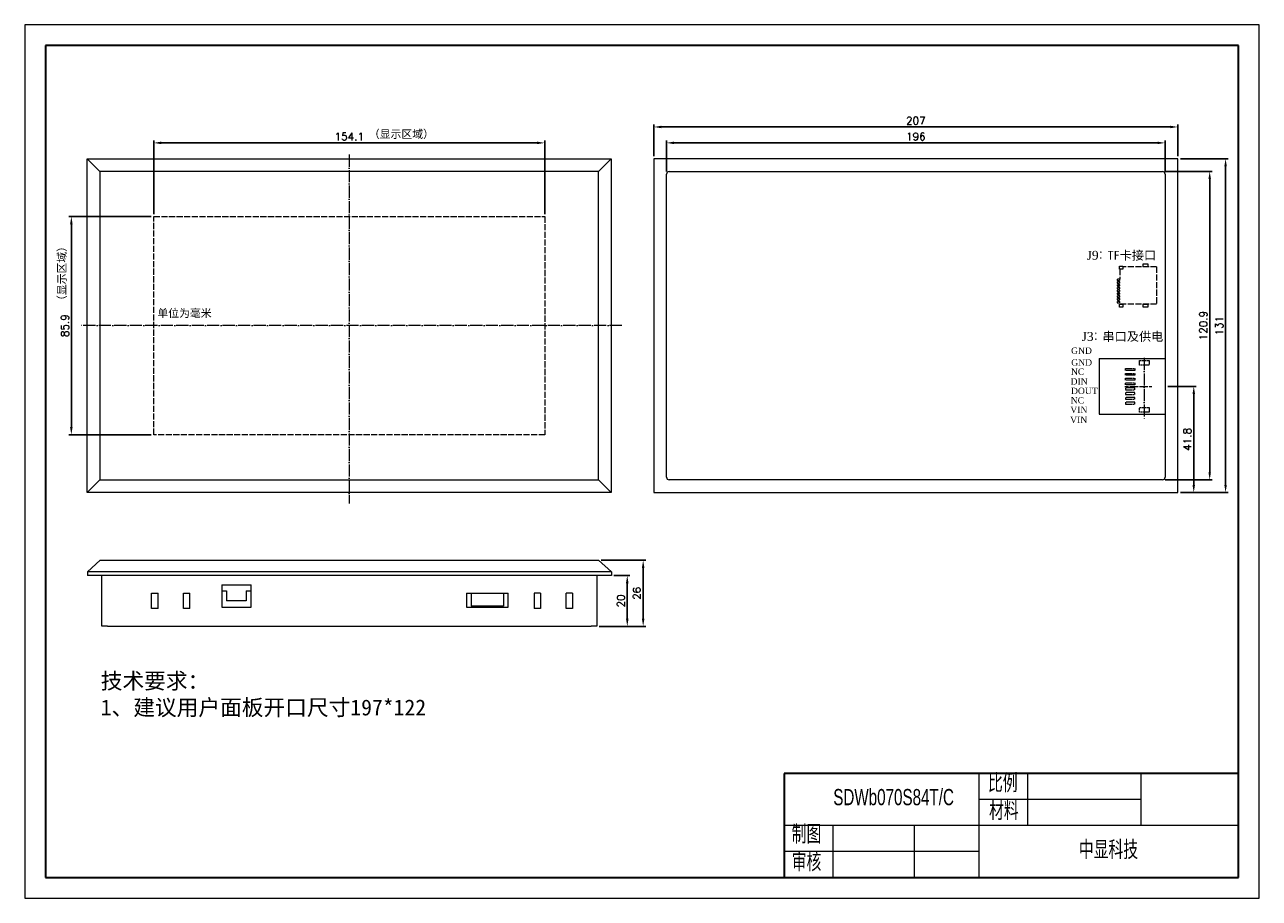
# Model space of a CAD drawing. Header units: millimetres. Extents: x 146 to 633, y -2722 to -2378.
import ezdxf

# ---------------------------------------------------------------- set-up
doc = ezdxf.new("R2010")
doc.units = ezdxf.units.MM
doc.header["$LTSCALE"] = 0.2
doc.header["$PDSIZE"] = -5
doc.linetypes.add('ACAD_ISO02W100', pattern=[15, 12, -3])
doc.linetypes.add('ACAD_ISO04W100', pattern=[30, 24, -3, 0, -3])
doc.layers.get('0').update_dxf_attribs({"lineweight": 18})
doc.layers.get('Defpoints').update_dxf_attribs({"lineweight": 18})
for name, color, linetype, lineweight in [('2', 7, 'Continuous', 18), ('3', 7, 'Continuous', 18), ('thick', 7, 'Continuous', 30), ('thin', 7, 'Continuous', 18), ('标注', 1, 'Continuous', 0), ('粗实线层', 7, 'Continuous', 35), ('细实线层', 7, 'Continuous', 18), ('虚线', 7, 'ACAD_ISO02W100', 0)]:
    doc.layers.add(name, color=color, linetype=linetype, lineweight=lineweight)
doc.styles.get("Standard").update_dxf_attribs({"font": 'txt.shx', "bigfont": 'gbcbig.shx'})
doc.styles.add('机械字体', font='SimSun.ttf', dxfattribs={"width": 0.67})
doc.dimstyles.new('ISO-25', dxfattribs={"dimtxt": 3, "dimasz": 3, "dimexe": 1, "dimexo": 1, "dimgap": 1, "dimtad": 1, "dimdsep": 46, "dimtxsty": 'Standard', "dimcen": 2.5, "dimdle": 6, "dimadec": 0, "dimazin": 0, "dimtfac": 1, "dimtmove": 0, "dimatfit": 3, "dimfxl": 0, "dimarcsym": 0})

# ---------------------------------------------------------------- blocks, each defined once
blk = doc.blocks.new('*X2')
at = {"color": 0, "lineweight": -2}
for p, q in [((399.33, -2436.19), (399.33, -2423.91)), ((402.33, -2424.91), (592.83, -2424.91)), ((595.83, -2436.19), (595.83, -2423.91))]:
    blk.add_line(p, q, dxfattribs=at)
at = {"color": 0}
for points in [[(402.33, -2424.41), (402.33, -2425.41), (399.33, -2424.91)], [(592.83, -2424.41), (592.83, -2425.41), (595.83, -2424.91)]]:
    blk.add_solid(points, dxfattribs=at)
at = {"layer": 'Defpoints', "color": 0}
for p in [(595.83, -2424.91), (399.33, -2437.19), (595.83, -2437.19)]:
    blk.add_point(p, dxfattribs=at)
at = {"color": 0, "lineweight": 0, "insert": (497.58, -2422.41), "char_height": 3, "attachment_point": 5}
blk.add_mtext('\\A1;196', dxfattribs=at)
blk = doc.blocks.new('*X3')
at = {"color": 0, "lineweight": -2}
for p, q in [((394.33, -2430.19), (394.33, -2417.64)), ((600.83, -2430.19), (600.83, -2417.64)), ((397.33, -2418.64), (597.83, -2418.64))]:
    blk.add_line(p, q, dxfattribs=at)
at = {"color": 0}
for points in [[(397.33, -2418.14), (397.33, -2419.14), (394.33, -2418.64)], [(597.83, -2418.14), (597.83, -2419.14), (600.83, -2418.64)]]:
    blk.add_solid(points, dxfattribs=at)
at = {"layer": 'Defpoints', "color": 0}
for p in [(600.83, -2418.64), (394.33, -2431.19), (600.83, -2431.19)]:
    blk.add_point(p, dxfattribs=at)
at = {"color": 0, "lineweight": 0, "insert": (497.58, -2416.14), "char_height": 3, "attachment_point": 5}
blk.add_mtext('\\A1;207', dxfattribs=at)
blk = doc.blocks.new('*X4')
at = {"color": 0, "lineweight": -2}
for p, q in [((595.83, -2436.19), (614.38, -2436.19)), ((613.38, -2439.19), (613.38, -2554.59)), ((595.83, -2557.59), (614.38, -2557.59))]:
    blk.add_line(p, q, dxfattribs=at)
at = {"color": 0}
for points in [[(612.88, -2439.19), (613.88, -2439.19), (613.38, -2436.19)], [(612.88, -2554.59), (613.88, -2554.59), (613.38, -2557.59)]]:
    blk.add_solid(points, dxfattribs=at)
at = {"layer": 'Defpoints', "color": 0}
for p in [(594.83, -2436.19), (594.83, -2557.59), (613.38, -2557.59)]:
    blk.add_point(p, dxfattribs=at)
at = {"color": 0, "lineweight": 0, "insert": (610.88, -2496.89), "char_height": 3, "attachment_point": 5, "rotation": 90}
blk.add_mtext('\\A1;120.9', dxfattribs=at)
blk = doc.blocks.new('*X5')
at = {"color": 0, "lineweight": -2}
for p, q in [((601.83, -2431.19), (620.65, -2431.19)), ((619.65, -2434.19), (619.65, -2559.59)), ((601.83, -2562.59), (620.65, -2562.59))]:
    blk.add_line(p, q, dxfattribs=at)
at = {"color": 0}
for points in [[(619.15, -2434.19), (620.15, -2434.19), (619.65, -2431.19)], [(619.15, -2559.59), (620.15, -2559.59), (619.65, -2562.59)]]:
    blk.add_solid(points, dxfattribs=at)
at = {"layer": 'Defpoints', "color": 0}
for p in [(600.83, -2431.19), (600.83, -2562.59), (619.65, -2562.59)]:
    blk.add_point(p, dxfattribs=at)
at = {"color": 0, "lineweight": 0, "insert": (617.15, -2496.89), "char_height": 3, "attachment_point": 5, "rotation": 90}
blk.add_mtext('\\A1;131', dxfattribs=at)
blk = doc.blocks.new('*X6')
at = {"layer": '粗实线层'}
for p, q in [((-287, 200), (-287, -200)), ((287, 200), (-287, 200)), ((287, -200), (287, 200)), ((-287, -200), (287, -200))]:
    blk.add_line(p, q, dxfattribs=at)
at = {"layer": '细实线层'}
for p, q in [((297, 210), (-297, 210)), ((-297, 210), (-297, -210)), ((297, -210), (297, 210)), ((-297, -210), (297, -210))]:
    blk.add_line(p, q, dxfattribs=at)
blk = doc.blocks.new('*X7')
at = {"color": 0, "lineweight": -2}
for p, q in [((197.25, -2452.94), (197.25, -2423.91)), ((200.25, -2424.91), (348.35, -2424.91)), ((351.35, -2452.94), (351.35, -2423.91))]:
    blk.add_line(p, q, dxfattribs=at)
at = {"color": 0}
for points in [[(200.25, -2424.41), (200.25, -2425.41), (197.25, -2424.91)], [(348.35, -2424.41), (348.35, -2425.41), (351.35, -2424.91)]]:
    blk.add_solid(points, dxfattribs=at)
at = {"layer": 'Defpoints', "color": 0}
for p in [(351.35, -2424.91), (197.25, -2453.94), (351.35, -2453.94)]:
    blk.add_point(p, dxfattribs=at)
at = {"color": 0, "lineweight": 0, "insert": (274.3, -2422.41), "char_height": 3, "attachment_point": 5}
blk.add_mtext('\\A1;154.1', dxfattribs=at)
blk = doc.blocks.new('*X8')
at = {"color": 0, "lineweight": -2}
for p, q in [((196.25, -2453.94), (163.78, -2453.94)), ((164.78, -2456.94), (164.78, -2536.84)), ((196.25, -2539.84), (163.78, -2539.84))]:
    blk.add_line(p, q, dxfattribs=at)
at = {"color": 0}
for points in [[(164.28, -2456.94), (165.28, -2456.94), (164.78, -2453.94)], [(164.28, -2536.84), (165.28, -2536.84), (164.78, -2539.84)]]:
    blk.add_solid(points, dxfattribs=at)
at = {"layer": 'Defpoints', "color": 0}
for p in [(197.25, -2453.94), (164.78, -2539.84), (197.25, -2539.84)]:
    blk.add_point(p, dxfattribs=at)
at = {"color": 0, "lineweight": 0, "insert": (162.28, -2496.89), "char_height": 3, "attachment_point": 5, "rotation": 90}
blk.add_mtext('\\A1;85.9', dxfattribs=at)
blk = doc.blocks.new('*X9')
at = {"color": 0, "lineweight": -2}
for p, q in [((596.83, -2520.79), (608.11, -2520.79)), ((607.11, -2523.79), (607.11, -2559.59)), ((601.83, -2562.59), (608.11, -2562.59))]:
    blk.add_line(p, q, dxfattribs=at)
at = {"color": 0}
for points in [[(606.61, -2523.79), (607.61, -2523.79), (607.11, -2520.79)], [(606.61, -2559.59), (607.61, -2559.59), (607.11, -2562.59)]]:
    blk.add_solid(points, dxfattribs=at)
at = {"layer": 'Defpoints', "color": 0}
for p in [(595.83, -2520.79), (600.83, -2562.59), (607.11, -2562.59)]:
    blk.add_point(p, dxfattribs=at)
at = {"color": 0, "lineweight": 0, "insert": (604.61, -2541.69), "char_height": 3, "attachment_point": 5, "rotation": 90}
blk.add_mtext('\\A1;41.8', dxfattribs=at)
blk = doc.blocks.new('*X10')
at = {"color": 0, "lineweight": -2}
for p, q in [((373.59, -2589.3), (391.13, -2589.3)), ((390.13, -2612.3), (390.13, -2592.3)), ((372.84, -2615.3), (391.13, -2615.3))]:
    blk.add_line(p, q, dxfattribs=at)
at = {"color": 0}
for points in [[(389.63, -2592.3), (390.63, -2592.3), (390.13, -2589.3)], [(389.63, -2612.3), (390.63, -2612.3), (390.13, -2615.3)]]:
    blk.add_solid(points, dxfattribs=at)
at = {"layer": 'Defpoints', "color": 0}
for p in [(372.59, -2589.3), (390.13, -2589.3), (371.84, -2615.3)]:
    blk.add_point(p, dxfattribs=at)
at = {"color": 0, "lineweight": 0, "insert": (387.63, -2602.3), "char_height": 3, "attachment_point": 5, "rotation": 90}
blk.add_mtext('\\A1;26', dxfattribs=at)
blk = doc.blocks.new('*X11')
at = {"color": 0, "lineweight": -2}
for p, q in [((378.59, -2595.3), (384.86, -2595.3)), ((383.86, -2612.3), (383.86, -2598.3)), ((372.84, -2615.3), (384.86, -2615.3))]:
    blk.add_line(p, q, dxfattribs=at)
at = {"color": 0}
for points in [[(383.36, -2598.3), (384.36, -2598.3), (383.86, -2595.3)], [(383.36, -2612.3), (384.36, -2612.3), (383.86, -2615.3)]]:
    blk.add_solid(points, dxfattribs=at)
at = {"layer": 'Defpoints', "color": 0}
for p in [(377.59, -2595.3), (383.86, -2595.3), (371.84, -2615.3)]:
    blk.add_point(p, dxfattribs=at)
at = {"color": 0, "lineweight": 0, "insert": (381.36, -2605.3), "char_height": 3, "attachment_point": 5, "rotation": 90}
blk.add_mtext('\\A1;20', dxfattribs=at)
blk = doc.blocks.new('sd')
at = {"layer": '虚线', "lineweight": 0}
for p, q in [((-7.35, 0), (7.35, 0)), ((7.35, 0), (7.35, -14.5)), ((-7.35, 0), (-7.35, -13.25)), ((-6.45, -14.5), (-2.5, -14.5))]:
    blk.add_line(p, q, dxfattribs=at)
at = {"layer": '虚线', "lineweight": 0, "ltscale": 0.1}
for points in [[(-8.52, -3.51), (-7.38, -3.51), (-7.38, -5.29), (-8.52, -5.29)], [(7.38, -3.51), (8.52, -3.51), (8.52, -5.29), (7.38, -5.29)], [(-7.65, -13.35), (-6.45, -13.35), (-6.45, -14.65), (-7.65, -14.65)], [(-2.5, -15.5), (-2, -15.5), (-2, -14.5), (-2.5, -14.5)], [(-1.4, -15.5), (-0.9, -15.5), (-0.9, -14.5), (-1.4, -14.5)], [(-0.3, -15.5), (0.2, -15.5), (0.2, -14.5), (-0.3, -14.5)], [(0.8, -15.5), (1.3, -15.5), (1.3, -14.5), (0.8, -14.5)], [(1.9, -15.5), (2.4, -15.5), (2.4, -14.5), (1.9, -14.5)], [(3, -15.5), (3.5, -15.5), (3.5, -14.5), (3, -14.5)], [(4.1, -15.5), (4.6, -15.5), (4.6, -14.5), (4.1, -14.5)], [(5.2, -15.5), (5.7, -15.5), (5.7, -14.5), (5.2, -14.5)], [(6.3, -15.5), (6.8, -15.5), (6.8, -14.5), (6.3, -14.5)], [(7.35, -13.35), (8.55, -13.35), (8.55, -14.65), (7.35, -14.65)]]:
    blk.add_lwpolyline(points, close=True, dxfattribs=at)

msp = doc.modelspace()

# ---------------------------------------------------------------- linework, layer by layer
at = {"linetype": 'ACAD_ISO04W100', "lineweight": 0}
for p, q in [((274.303, -2429.503), (274.303, -2566.951)), ((381.698, -2496.886), (168.52, -2496.886)), ((587.62, -2509.589), (587.62, -2533.809))]:
    msp.add_line(p, q, dxfattribs=at)
at = {"linetype": 'ACAD_ISO04W100', "lineweight": 0, "ltscale": 0.3}
msp.add_line((579.992, -2520.786), (590.641, -2520.786), dxfattribs=at)
for p in [(445.736, -2673.287), (238.656, -2714.204)]:
    msp.add_line(p, (445.736, -2714.204))
at = {"color": 1, "linetype": 'ACAD_ISO02W100', "lineweight": 0}
msp.add_lwpolyline([(351.353, -2539.836), (197.253, -2539.836), (197.253, -2453.936), (351.353, -2453.936)], close=True, dxfattribs=at)
at = {"layer": '2', "color": 7, "linetype": 'Continuous', "lineweight": 0}
for p, q in [((224.078, -2601.296), (225.928, -2601.296)), ((225.928, -2601.296), (225.928, -2605.296)), ((233.728, -2601.296), (233.728, -2605.296)), ((233.728, -2601.296), (235.579, -2601.296)), ((322.328, -2602.296), (322.328, -2607.296)), ((335.128, -2602.296), (335.128, -2607.296)), ((233.728, -2605.296), (225.928, -2605.296)), ((335.128, -2607.296), (322.328, -2607.296))]:
    msp.add_line(p, q, dxfattribs=at)
at = {"layer": '3', "color": 7, "linetype": 'Continuous', "lineweight": 0}
for p, q in [((171.053, -2562.586), (171.053, -2431.186)), ((171.053, -2431.186), (377.553, -2431.186)), ((171.053, -2431.186), (176.053, -2436.186)), ((372.553, -2436.186), (377.553, -2431.186)), ((377.553, -2431.186), (377.553, -2562.586)), ((394.335, -2431.186), (394.335, -2562.586)), ((600.835, -2431.186), (394.335, -2431.186)), ((600.835, -2562.586), (600.835, -2431.186)), ((176.053, -2436.186), (176.053, -2557.586)), ((372.553, -2436.186), (176.053, -2436.186)), ((372.553, -2557.586), (372.553, -2436.186)), ((399.335, -2556.586), (399.335, -2437.186)), ((400.335, -2436.186), (594.835, -2436.186)), ((595.835, -2437.186), (595.835, -2556.586)), ((569.835, -2509.786), (569.835, -2531.786)), ((569.835, -2509.786), (595.835, -2509.786)), ((569.835, -2531.786), (595.835, -2531.786)), ((171.053, -2562.586), (176.053, -2557.586)), ((176.053, -2557.586), (372.553, -2557.586)), ((372.553, -2557.586), (377.553, -2562.586)), ((594.835, -2557.586), (400.335, -2557.586)), ((377.553, -2562.586), (171.053, -2562.586)), ((394.335, -2562.586), (600.835, -2562.586)), ((171.088, -2593.796), (176.088, -2589.296)), ((176.088, -2589.296), (372.588, -2589.296)), ((372.588, -2589.296), (377.588, -2593.796)), ((377.588, -2593.796), (171.088, -2593.796)), ((171.088, -2593.796), (171.088, -2595.296)), ((377.588, -2595.296), (171.088, -2595.296)), ((176.838, -2615.296), (176.838, -2595.296)), ((371.838, -2595.296), (371.838, -2615.296)), ((377.588, -2593.796), (377.588, -2595.296)), ((196.428, -2602.296), (198.928, -2602.296)), ((196.428, -2608.296), (196.428, -2602.296)), ((198.928, -2608.296), (198.928, -2602.296)), ((208.928, -2602.296), (211.428, -2602.296)), ((208.928, -2608.296), (208.928, -2602.296)), ((211.428, -2608.296), (211.428, -2602.296)), ((224.078, -2598.996), (235.578, -2598.996)), ((224.078, -2598.996), (224.078, -2607.796)), ((235.578, -2607.796), (235.578, -2598.996)), ((320.478, -2602.296), (320.478, -2607.796)), ((320.478, -2602.296), (336.978, -2602.296)), ((336.978, -2607.796), (336.978, -2602.296)), ((347.228, -2602.296), (347.228, -2608.296)), ((349.728, -2602.296), (347.228, -2602.296)), ((349.728, -2602.296), (349.728, -2608.296)), ((359.728, -2608.296), (359.728, -2602.296)), ((362.228, -2602.296), (359.728, -2602.296)), ((362.228, -2602.296), (362.228, -2608.296)), ((224.078, -2607.796), (235.578, -2607.796)), ((320.478, -2607.796), (336.978, -2607.796)), ((198.928, -2608.296), (196.428, -2608.296)), ((211.428, -2608.296), (208.928, -2608.296)), ((349.728, -2608.296), (347.228, -2608.296)), ((362.228, -2608.296), (359.728, -2608.296)), ((179.088, -2615.296), (176.838, -2615.296)), ((179.088, -2615.296), (369.588, -2615.296)), ((371.838, -2615.296), (369.588, -2615.296))]:
    msp.add_line(p, q, dxfattribs=at)
for centre, start, end in [((400.335, -2437.186), 90, 180), ((594.835, -2437.186), 0, 90), ((400.335, -2556.586), 180, 270), ((594.835, -2556.586), 270, 0)]:
    msp.add_arc(centre, 1, start, end, dxfattribs=at)
at = {"layer": 'thick'}
for p, q in [((624.749, -2673.287), (445.736, -2673.287)), ((445.736, -2673.287), (445.736, -2714.204)), ((445.736, -2673.287), (445.736, -2714.204)), ((624.749, -2714.204), (624.749, -2673.287)), ((445.736, -2714.204), (624.749, -2714.204))]:
    msp.add_line(p, q, dxfattribs=at)
at = {"layer": 'thin'}
for p, q in [((522.456, -2673.287), (522.456, -2714.204)), ((541.636, -2673.287), (541.636, -2693.746)), ((586.389, -2693.746), (586.389, -2673.287)), ((586.389, -2683.516), (522.456, -2683.516)), ((624.749, -2693.746), (445.736, -2693.746)), ((464.916, -2693.746), (464.916, -2714.204)), ((496.883, -2693.746), (496.883, -2714.204)), ((522.456, -2703.975), (445.736, -2703.975))]:
    msp.add_line(p, q, dxfattribs=at)
at = {"layer": '虚线', "linetype": 'ACAD_ISO02W100', "lineweight": 0, "ltscale": 0.3}
for p, q in [((580.239, -2514.541), (580.239, -2513.784)), ((580.239, -2513.784), (583.835, -2513.784)), ((583.835, -2514.541), (580.239, -2514.541)), ((583.835, -2513.784), (583.835, -2514.541)), ((585.727, -2512.506), (585.727, -2510.614)), ((585.727, -2510.614), (589.512, -2510.614)), ((589.512, -2512.506), (585.727, -2512.506)), ((589.512, -2510.614), (589.512, -2512.506)), ((580.239, -2515.676), (583.835, -2515.676)), ((580.239, -2516.433), (580.239, -2515.676)), ((583.835, -2516.433), (580.239, -2516.433)), ((580.239, -2517.568), (583.835, -2517.568)), ((580.239, -2518.325), (580.239, -2517.568)), ((583.835, -2518.325), (580.239, -2518.325)), ((580.239, -2519.461), (583.835, -2519.461)), ((580.239, -2520.218), (580.239, -2519.461)), ((583.835, -2520.218), (580.239, -2520.218)), ((583.835, -2515.676), (583.835, -2516.433)), ((583.835, -2517.568), (583.835, -2518.325)), ((583.835, -2519.461), (583.835, -2520.218)), ((580.239, -2521.353), (580.239, -2522.11)), ((583.835, -2521.353), (580.239, -2521.353)), ((580.239, -2522.11), (583.835, -2522.11)), ((580.239, -2523.246), (580.239, -2524.003)), ((583.835, -2523.246), (580.239, -2523.246)), ((580.239, -2524.003), (583.835, -2524.003)), ((583.835, -2525.138), (580.239, -2525.138)), ((580.239, -2525.138), (580.239, -2525.895)), ((583.835, -2522.11), (583.835, -2521.353)), ((583.835, -2524.003), (583.835, -2523.246)), ((583.835, -2525.895), (583.835, -2525.138)), ((580.239, -2525.895), (583.835, -2525.895)), ((583.835, -2527.031), (580.239, -2527.031)), ((580.239, -2527.031), (580.239, -2527.788)), ((580.239, -2527.788), (583.835, -2527.788)), ((583.835, -2527.788), (583.835, -2527.031)), ((585.727, -2529.065), (589.512, -2529.065)), ((585.727, -2530.958), (585.727, -2529.065)), ((589.512, -2530.958), (585.727, -2530.958))]:
    msp.add_line(p, q, dxfattribs=at)
at = {"layer": '虚线', "lineweight": 0, "ltscale": 0.3}
msp.add_line((589.512, -2529.065), (589.512, -2530.958), dxfattribs=at)

# ---------------------------------------------------------------- block references
at = {"layer": '粗实线层', "lineweight": 0, "xscale": 0.8191045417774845, "yscale": 0.8191045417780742, "zscale": 0.8191045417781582}
msp.add_blockref('*X6', (389.666, -2550.383), dxfattribs=at)
at = {"layer": '虚线', "lineweight": 0, "rotation": 270}
msp.add_blockref('sd', (592.485, -2481.046), dxfattribs=at)

# ---------------------------------------------------------------- texts
at = {"lineweight": 0, "char_height": 3.13578, "attachment_point": 1}
for s, insert, width in [('{\\fSimSun|b0|i0|c0|p2;\\C1;（显示区域）}', (282.017, -2419.897), 27.41743), ('{\\fSimSun|b0|i0|c0|p2;单位为毫米}', (198.674, -2490.42), 57.7248)]:
    msp.add_mtext(s, dxfattribs=dict(at, insert=insert, width=width))
at = {"lineweight": 0, "insert": (159.501, -2489.184), "char_height": 3.13578, "width": 27.41743, "attachment_point": 1, "rotation": 90}
msp.add_mtext('{\\fSimSun|b0|i0|c0|p2;\\C1;（显示区域）}', dxfattribs=at)
at = {"layer": 'thick', "attachment_point": 1, "style": '机械字体'}
for s, insert, char_height, width in [('比例', (526.014, -2673.586), 6.3933, 16.24132), ('{\\farial|b0|i0|c134|p2;SDWb070S84T/C}', (465.044, -2679.356), 6.39332, 47.05347), ('材料', (526.435, -2684.506), 6.3933, 16.24132), ('制图', (448.675, -2693.746), 6.3933, 16.24132), ('中显科技', (561.818, -2699.889), 6.3933, 77.01647), ('审核', (448.675, -2704.665), 6.3933, 16.24132)]:
    msp.add_mtext(s, dxfattribs=dict(at, insert=insert, char_height=char_height, width=width))
at = {"layer": '标注', "color": 0, "lineweight": 0, "attachment_point": 1}
for s, insert, char_height, width in [('{\\ftimes new roman|b0|i0|c0|p2;\\H1.12x;J9\\Ftxt,gbcbig;：\\fsimsun|b0|i0|c0|p2;TF\\fsimsun|b0|i0|c0|p2;卡\\fSimSun|b0|i0|c0|p2;接口}', (564.899, -2467.421), 3.135785, 39.22582), ('{\\ftimes new roman|b0|i0|c0|p2;\\H1.12x;J3\\Ftxt,gbcbig;：\\fSimSun|b0|i0|c0|p2;串口及供电}', (562.922, -2499.377), 3.13578, 39.22582), ('{\\ftimes new roman|b0|i0|c0|p2;\\H0.8x;GND}', (558.766, -2505.491), 3.13578, 33.33434), ('{\\ftimes new roman|b0|i0|c0|p2;GND}', (558.826, -2510.14), 2.50863, 8.54729), ('{\\ftimes new roman|b0|i0|c0|p2;NC}', (558.71, -2513.75), 2.50863, 8.54729), ('{\\ftimes new roman|b0|i0|c0|p2;DIN}', (558.562, -2517.601), 2.50863, 8.54729), ('{\\ftimes new roman|b0|i0|c0|p2;NC}', (558.631, -2525.047), 2.50863, 8.54729), ('{\\ftimes new roman|b0|i0|c0|p2;DOUT}', (558.729, -2521.321), 2.50863, 14.62241), ('{\\ftimes new roman|b0|i0|c0|p2;VIN}', (558.453, -2528.734), 2.50863, 19.35825), ('{\\ftimes new roman|b0|i0|c0|p2;VIN}', (558.382, -2532.698), 2.50863, 15.52441)]:
    msp.add_mtext(s, dxfattribs=dict(at, insert=insert, char_height=char_height, width=width))
at = {"layer": '标注', "insert": (176.361, -2633.65), "char_height": 6.27157, "width": 205.28939, "attachment_point": 1}
msp.add_mtext('{\\fSimSun|b0|i0|c0|p2;技术要求：\\P1、建议用户面板开口尺寸197*122}', dxfattribs=at)

# ---------------------------------------------------------------- dimensions: what is measured, and where the dimension line sits
at = {"lineweight": 0}
for base, p1, p2, text, picture, middle in [((600.835, -2418.642), (394.335, -2431.186), (600.835, -2431.186), '207', '*X3', (497.585, -2416.142)), ((351.353, -2424.914), (197.253, -2453.936), (351.353, -2453.936), '154.1', '*X7', (274.303, -2422.414)), ((595.835, -2424.914), (399.335, -2437.186), (595.835, -2437.186), '196', '*X2', (497.585, -2422.414))]:
    dim = msp.add_linear_dim(base=base, p1=p1, p2=p2, text=text, dimstyle='ISO-25', override={"dimsah": 1, "dimtolj": 1}, dxfattribs=at)
    dim.commit()
    dim.dimension.update_dxf_attribs({"geometry": picture, "text_midpoint": middle})
for base, p1, p2, text, picture, middle in [((619.65, -2562.586), (600.835, -2431.186), (600.835, -2562.586), '131', '*X5', (617.15, -2496.886)), ((613.378, -2557.586), (594.835, -2436.186), (594.835, -2557.586), '120.9', '*X4', (610.878, -2496.886)), ((164.781, -2539.836), (197.253, -2453.936), (197.253, -2539.836), '85.9', '*X8', (162.281, -2496.886)), ((607.106, -2562.586), (595.835, -2520.786), (600.835, -2562.586), '41.8', '*X9', (604.606, -2541.686)), ((390.131, -2589.296), (371.838, -2615.296), (372.588, -2589.296), '26', '*X10', (387.631, -2602.296)), ((383.86, -2595.296), (371.838, -2615.296), (377.588, -2595.296), '20', '*X11', (381.36, -2605.296))]:
    dim = msp.add_linear_dim(base=base, p1=p1, p2=p2, angle=90, text=text, dimstyle='ISO-25', override={"dimsah": 1, "dimtolj": 1}, dxfattribs=at)
    dim.commit()
    dim.dimension.update_dxf_attribs({"geometry": picture, "text_midpoint": middle})

doc.saveas('drawing.dxf')
